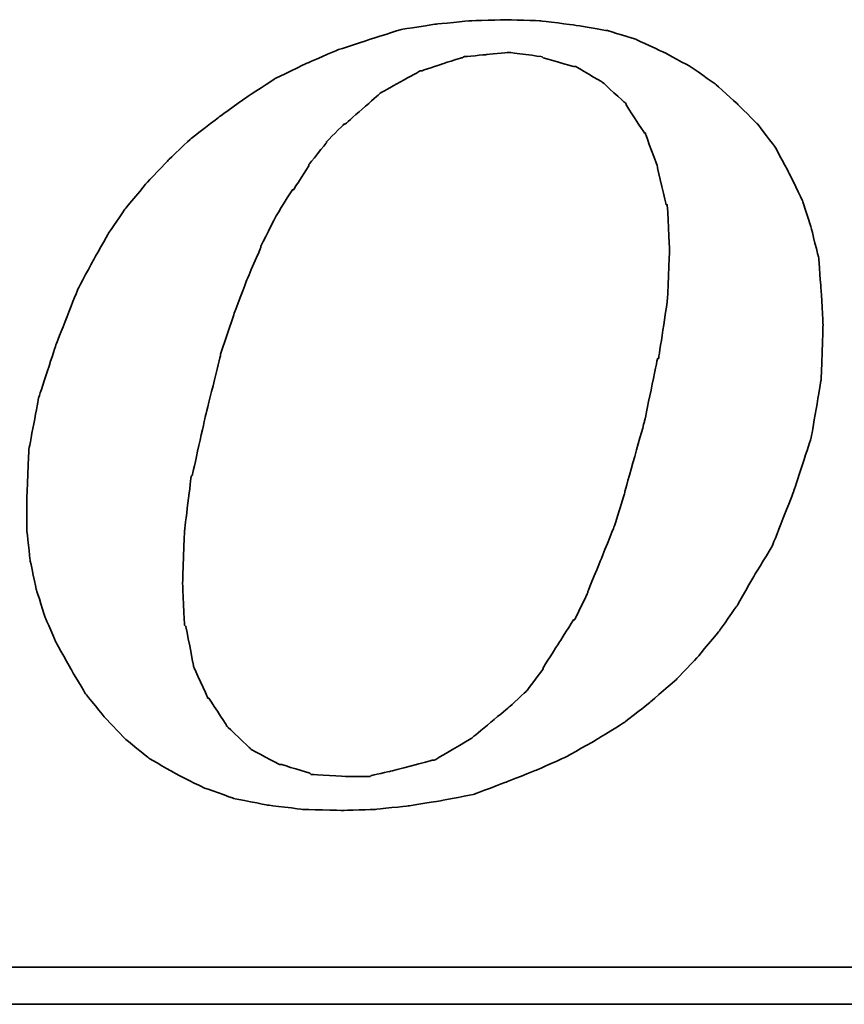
# Model space of a CAD drawing. Header units: millimetres. Extents: x 856 to 1271, y 121 to 254.
# Tile 43 of 51: x 1177.62 to 1180.46, y 160.51 to 163.9. Entities that reach past the tile are written whole.
import ezdxf

# ---------------------------------------------------------------- set-up
doc = ezdxf.new("R2010")
doc.units = ezdxf.units.MM
doc.layers.add('DIM', color=4, linetype='CONTINUOUS')
doc.layers.add('layer 1', color=7, linetype='CONTINUOUS')

# ---------------------------------------------------------------- blocks, each defined once
blk = doc.blocks.new('TBI MOTION logo(完整正式版)')
at = {"layer": 'layer 1', "color": 22, "lineweight": 35}
for points, knots in [([(35.79625, -6.98375), (35.79625, -6.98375), (36.23125, -7.43875), (36.23125, -7.43875), (36.23125, -7.43875), (36.23125, -7.43875), (36.75625, -7.87125), (36.75625, -7.87125), (36.75625, -7.87125), (36.75625, -7.87125), (37.33125, -8.20375), (37.33125, -8.20375), (37.33125, -8.20375), (37.33125, -8.20375), (37.95625, -8.51875), (37.95625, -8.51875), (37.95625, -8.51875), (37.95625, -8.51875), (38.62625, -8.75875), (38.62625, -8.75875), (38.62625, -8.75875), (38.62625, -8.75875), (39.37125, -8.90375), (39.37125, -8.90375), (39.37125, -8.90375), (39.37125, -8.90375), (40.14125, -8.99875), (40.14125, -8.99875), (40.14125, -8.99875), (40.14125, -8.99875), (41.02625, -9.02375), (41.02625, -9.02375), (41.02625, -9.02375), (41.02625, -9.02375), (41.74625, -8.99875), (41.74625, -8.99875), (41.74625, -8.99875), (41.74625, -8.99875), (42.46625, -8.92375), (42.46625, -8.92375), (42.46625, -8.92375), (42.46625, -8.92375), (43.21125, -8.80625), (43.21125, -8.80625), (43.21125, -8.80625), (43.21125, -8.80625), (43.93125, -8.66375), (43.93125, -8.66375), (43.93125, -8.66375), (43.93125, -8.66375), (44.62625, -8.39875), (44.62625, -8.39875), (44.62625, -8.39875), (44.62625, -8.39875), (45.29625, -8.13375), (45.29625, -8.13375), (45.29625, -8.13375), (45.29625, -8.13375), (45.94625, -7.84375), (45.94625, -7.84375), (45.94625, -7.84375), (45.94625, -7.84375), (46.61625, -7.46375), (46.61625, -7.46375), (46.61625, -7.46375), (46.61625, -7.46375), (47.24125, -7.07875), (47.24125, -7.07875), (47.24125, -7.07875), (47.24125, -7.07875), (47.81625, -6.62375), (47.81625, -6.62375), (47.81625, -6.62375), (47.81625, -6.62375), (48.36875, -6.14375), (48.36875, -6.14375), (48.36875, -6.14375), (48.36875, -6.14375), (48.84625, -5.64125), (48.84625, -5.64125), (48.84625, -5.64125), (48.84625, -5.64125), (49.32625, -5.06375), (49.32625, -5.06375), (49.32625, -5.06375), (49.32625, -5.06375), (49.71125, -4.51374), (49.71125, -4.51374), (49.71125, -4.51374), (49.71125, -4.51374), (50.09625, -3.83874), (50.09625, -3.83874), (50.09625, -3.83874), (50.09625, -3.83874), (50.48125, -3.21374), (50.48125, -3.21374), (50.48125, -3.21374), (50.48125, -3.21374), (50.96125, -1.99125), (50.96125, -1.99125), (50.96125, -1.99125), (50.96125, -1.99125), (51.34375, -0.81875), (51.34375, -0.81875), (51.34375, -0.81875), (51.34375, -0.81875), (51.56125, 0.45624), (51.56125, 0.45624), (51.56125, 0.45624), (51.56125, 0.45624), (51.60625, 1.67624), (51.60625, 1.67624), (51.60625, 1.67624), (51.60625, 1.67624), (51.56125, 2.44625), (51.56125, 2.44625), (51.56125, 2.44625), (51.56125, 2.44625), (51.51125, 3.14125), (51.51125, 3.14125), (51.51125, 3.14125), (51.51125, 3.14125), (51.34375, 3.81125), (51.34375, 3.81125), (51.34375, 3.81125), (51.34375, 3.81125), (51.15125, 4.41125), (51.15125, 4.41125), (51.15125, 4.41125), (51.15125, 4.41125), (50.86125, 5.01125), (50.86125, 5.01125), (50.86125, 5.01125), (50.86125, 5.01125), (50.55125, 5.58875), (50.55125, 5.58875), (50.55125, 5.58875), (50.55125, 5.58875), (50.16625, 6.09125), (50.16625, 6.09125), (50.16625, 6.09125), (50.16625, 6.09125), (49.71125, 6.54875), (49.71125, 6.54875), (49.71125, 6.54875), (49.71125, 6.54875), (49.23125, 6.98125), (49.23125, 6.98125), (49.23125, 6.98125), (49.23125, 6.98125), (48.67875, 7.36625), (48.67875, 7.36625), (48.67875, 7.36625), (48.67875, 7.36625), (48.10375, 7.67625), (48.10375, 7.67625), (48.10375, 7.67625), (48.10375, 7.67625), (47.48125, 7.96375), (47.48125, 7.96375), (47.48125, 7.96375), (47.48125, 7.96375), (46.85625, 8.15625), (46.85625, 8.15625), (46.85625, 8.15625), (46.85625, 8.15625), (46.13625, 8.27624), (46.13625, 8.27624), (46.13625, 8.27624), (46.13625, 8.27624), (45.39125, 8.37125), (45.39125, 8.37125), (45.39125, 8.37125), (45.39125, 8.37125), (44.62625, 8.39624), (44.62625, 8.39624), (44.62625, 8.39624), (44.62625, 8.39624), (43.83625, 8.37125), (43.83625, 8.37125), (43.83625, 8.37125), (43.83625, 8.37125), (43.09125, 8.30125), (43.09125, 8.30125), (43.09125, 8.30125), (43.09125, 8.30125), (42.32125, 8.18125), (42.32125, 8.18125), (42.32125, 8.18125), (42.32125, 8.18125), (41.62875, 7.96375), (41.62875, 7.96375), (41.62875, 7.96375), (41.62875, 7.96375), (40.90625, 7.72625), (40.90625, 7.72625), (40.90625, 7.72625), (40.90625, 7.72625), (40.23624, 7.43625), (40.23624, 7.43625), (40.23624, 7.43625), (40.23624, 7.43625), (39.54124, 7.10125), (39.54124, 7.10125), (39.54124, 7.10125), (39.54124, 7.10125), (38.91625, 6.69125), (38.91625, 6.69125), (38.91625, 6.69125), (38.91625, 6.69125), (38.31625, 6.26125), (38.31625, 6.26125), (38.31625, 6.26125), (38.31625, 6.26125), (37.69125, 5.78125), (37.69125, 5.78125), (37.69125, 5.78125), (37.69125, 5.78125), (37.18625, 5.30125), (37.18625, 5.30125), (37.18625, 5.30125), (37.18625, 5.30125), (36.70625, 4.79624), (36.70625, 4.79624), (36.70625, 4.79624), (36.70625, 4.79624), (36.23125, 4.22125), (36.23125, 4.22125), (36.23125, 4.22125), (36.23125, 4.22125), (35.87124, 3.69375), (35.87124, 3.69375), (35.87124, 3.69375), (35.87124, 3.69375), (35.53125, 3.09125), (35.53125, 3.09125), (35.53125, 3.09125), (35.53125, 3.09125), (35.19875, 2.47125), (35.19875, 2.47125), (35.19875, 2.47125), (35.19875, 2.47125), (34.71625, 1.24625), (34.71625, 1.24625), (34.71625, 1.24625), (34.71625, 1.24625), (34.33125, 0.06874), (34.33125, 0.06874), (34.33125, 0.06874), (34.33125, 0.06874), (34.11625, -1.07875), (34.11625, -1.07875), (34.11625, -1.07875), (34.11625, -1.07875), (34.07125, -2.15875), (34.07125, -2.15875), (34.07125, -2.15875), (34.07125, -2.15875), (34.07125, -2.85375), (34.07125, -2.85375), (34.07125, -2.85375), (34.07125, -2.85375), (34.14125, -3.50375), (34.14125, -3.50375), (34.14125, -3.50375), (34.14125, -3.50375), (34.28625, -4.17375), (34.28625, -4.17375), (34.28625, -4.17375), (34.28625, -4.17375), (34.47625, -4.77624), (34.47625, -4.77624), (34.47625, -4.77624), (34.47625, -4.77624), (34.71625, -5.32625), (34.71625, -5.32625), (34.71625, -5.32625), (34.71625, -5.32625), (35.05375, -5.92875), (35.05375, -5.92875), (35.05375, -5.92875), (35.05375, -5.92875), (35.36375, -6.45375), (35.36375, -6.45375), (35.36375, -6.45375), (35.36375, -6.45375), (35.79625, -6.98375), (35.79625, -6.98375)], [0, 0, 0, 0, 0.01388889, 0.01388889, 0.01388889, 0.0138889, 0.02777778, 0.02777778, 0.02777778, 0.02777779, 0.04166667, 0.04166667, 0.04166667, 0.04166668, 0.05555556, 0.05555556, 0.05555556, 0.05555557, 0.06944444, 0.06944444, 0.06944444, 0.06944445, 0.08333333, 0.08333333, 0.08333333, 0.08333334, 0.09722222, 0.09722222, 0.09722222, 0.09722223, 0.11111111, 0.11111111, 0.11111111, 0.11111112, 0.125, 0.125, 0.125, 0.12500001, 0.13888889, 0.13888889, 0.13888889, 0.1388889, 0.15277778, 0.15277778, 0.15277778, 0.15277779, 0.16666667, 0.16666667, 0.16666667, 0.16666668, 0.18055556, 0.18055556, 0.18055556, 0.18055557, 0.19444444, 0.19444444, 0.19444444, 0.19444445, 0.20833333, 0.20833333, 0.20833333, 0.20833334, 0.22222222, 0.22222222, 0.22222222, 0.22222223, 0.23611111, 0.23611111, 0.23611111, 0.23611112, 0.25, 0.25, 0.25, 0.25000001, 0.26388889, 0.26388889, 0.26388889, 0.2638889, 0.27777778, 0.27777778, 0.27777778, 0.27777779, 0.29166667, 0.29166667, 0.29166667, 0.29166668, 0.30555556, 0.30555556, 0.30555556, 0.30555557, 0.31944444, 0.31944444, 0.31944444, 0.31944445, 0.33333333, 0.33333333, 0.33333333, 0.33333334, 0.34722222, 0.34722222, 0.34722222, 0.34722223, 0.36111111, 0.36111111, 0.36111111, 0.36111112, 0.375, 0.375, 0.375, 0.37500001, 0.38888889, 0.38888889, 0.38888889, 0.3888889, 0.40277778, 0.40277778, 0.40277778, 0.40277779, 0.41666667, 0.41666667, 0.41666667, 0.41666668, 0.43055556, 0.43055556, 0.43055556, 0.43055557, 0.44444444, 0.44444444, 0.44444444, 0.44444445, 0.45833333, 0.45833333, 0.45833333, 0.45833334, 0.47222222, 0.47222222, 0.47222222, 0.47222223, 0.48611111, 0.48611111, 0.48611111, 0.48611112, 0.5, 0.5, 0.5, 0.50000001, 0.51388889, 0.51388889, 0.51388889, 0.5138889, 0.52777778, 0.52777778, 0.52777778, 0.52777779, 0.54166667, 0.54166667, 0.54166667, 0.54166668, 0.55555556, 0.55555556, 0.55555556, 0.55555557, 0.56944444, 0.56944444, 0.56944444, 0.56944445, 0.58333333, 0.58333333, 0.58333333, 0.58333334, 0.59722222, 0.59722222, 0.59722222, 0.59722223, 0.61111111, 0.61111111, 0.61111111, 0.61111112, 0.625, 0.625, 0.625, 0.62500001, 0.63888889, 0.63888889, 0.63888889, 0.6388889, 0.65277778, 0.65277778, 0.65277778, 0.65277779, 0.66666667, 0.66666667, 0.66666667, 0.66666668, 0.68055556, 0.68055556, 0.68055556, 0.68055557, 0.69444444, 0.69444444, 0.69444444, 0.69444445, 0.70833333, 0.70833333, 0.70833333, 0.70833334, 0.72222222, 0.72222222, 0.72222222, 0.72222223, 0.73611111, 0.73611111, 0.73611111, 0.73611112, 0.75, 0.75, 0.75, 0.75000001, 0.76388889, 0.76388889, 0.76388889, 0.7638889, 0.77777778, 0.77777778, 0.77777778, 0.77777779, 0.79166667, 0.79166667, 0.79166667, 0.79166668, 0.80555556, 0.80555556, 0.80555556, 0.80555557, 0.81944444, 0.81944444, 0.81944444, 0.81944445, 0.83333333, 0.83333333, 0.83333333, 0.83333334, 0.84722222, 0.84722222, 0.84722222, 0.84722223, 0.86111111, 0.86111111, 0.86111111, 0.86111112, 0.875, 0.875, 0.875, 0.87500001, 0.88888889, 0.88888889, 0.88888889, 0.8888889, 0.90277778, 0.90277778, 0.90277778, 0.90277779, 0.91666667, 0.91666667, 0.91666667, 0.91666668, 0.93055556, 0.93055556, 0.93055556, 0.93055557, 0.94444444, 0.94444444, 0.94444444, 0.94444445, 0.95833333, 0.95833333, 0.95833333, 0.95833334, 0.97222222, 0.97222222, 0.97222222, 0.97222223, 0.98611111, 0.98611111, 0.98611111, 0.98611112, 1, 1, 1, 1]), ([(38.33875, 1.03124), (38.33875, 1.03124), (38.62625, 1.89625), (38.62625, 1.89625), (38.62625, 1.89625), (38.62625, 1.89625), (38.91625, 2.66375), (38.91625, 2.66375), (38.91625, 2.66375), (38.91625, 2.66375), (39.22625, 3.38125), (39.22625, 3.38125), (39.22625, 3.38125), (39.22625, 3.38125), (39.22625, 3.40624), (39.22625, 3.40624), (39.22625, 3.40624), (39.22625, 3.40624), (39.56124, 4.07624), (39.56124, 4.07624), (39.56124, 4.07624), (39.56124, 4.07624), (39.92125, 4.65125), (39.92125, 4.65125), (39.92125, 4.65125), (39.92125, 4.65125), (39.94625, 4.65125), (39.94625, 4.65125), (39.94625, 4.65125), (39.94625, 4.65125), (40.28125, 5.17875), (40.28125, 5.17875), (40.28125, 5.17875), (40.28125, 5.17875), (40.28125, 5.20375), (40.28125, 5.20375), (40.28125, 5.20375), (40.28125, 5.20375), (40.66875, 5.68625), (40.66875, 5.68625), (40.66875, 5.68625), (40.66875, 5.68625), (40.66875, 5.70625), (40.66875, 5.70625), (40.66875, 5.70625), (40.66875, 5.70625), (41.05124, 6.09125), (41.05124, 6.09125), (41.05124, 6.09125), (41.05124, 6.09125), (41.07625, 6.09125), (41.07625, 6.09125), (41.07625, 6.09125), (41.07625, 6.09125), (41.84125, 6.76625), (41.84125, 6.76625), (41.84125, 6.76625), (41.84125, 6.76625), (41.86625, 6.78625), (41.86625, 6.78625), (41.86625, 6.78625), (41.86625, 6.78625), (42.73125, 7.26624), (42.73125, 7.26624), (42.73125, 7.26624), (42.73125, 7.26624), (42.75625, 7.26624), (42.75625, 7.26624), (42.75625, 7.26624), (42.75625, 7.26624), (43.18625, 7.41125), (43.18625, 7.41125), (43.18625, 7.41125), (43.18625, 7.41125), (43.64125, 7.55625), (43.64125, 7.55625), (43.64125, 7.55625), (43.64125, 7.55625), (43.66625, 7.55625), (43.66625, 7.55625), (43.66625, 7.55625), (43.66625, 7.55625), (43.69125, 7.58124), (43.69125, 7.58124), (43.69125, 7.58124), (43.69125, 7.58124), (44.19125, 7.62625), (44.19125, 7.62625), (44.19125, 7.62625), (44.19125, 7.62625), (44.67125, 7.67625), (44.67125, 7.67625), (44.67125, 7.67625), (44.67125, 7.67625), (44.69625, 7.67625), (44.69625, 7.67625), (44.69625, 7.67625), (44.69625, 7.67625), (45.41875, 7.58124), (45.41875, 7.58124), (45.41875, 7.58124), (45.41875, 7.58124), (45.44125, 7.55625), (45.44125, 7.55625), (45.44125, 7.55625), (45.44125, 7.55625), (46.11125, 7.36625), (46.11125, 7.36625), (46.11125, 7.36625), (46.11125, 7.36625), (46.13625, 7.36625), (46.13625, 7.36625), (46.13625, 7.36625), (46.13625, 7.36625), (46.15875, 7.36625), (46.15875, 7.36625), (46.15875, 7.36625), (46.15875, 7.36625), (46.73625, 7.02624), (46.73625, 7.02624), (46.73625, 7.02624), (46.73625, 7.02624), (46.76125, 7.00624), (46.76125, 7.00624), (46.76125, 7.00624), (46.76125, 7.00624), (47.24125, 6.57124), (47.24125, 6.57124), (47.24125, 6.57124), (47.24125, 6.57124), (47.26625, 6.54875), (47.26625, 6.54875), (47.26625, 6.54875), (47.26625, 6.54875), (47.26625, 6.52375), (47.26625, 6.52375), (47.26625, 6.52375), (47.26625, 6.52375), (47.67375, 5.89875), (47.67375, 5.89875), (47.67375, 5.89875), (47.67375, 5.89875), (47.69625, 5.89875), (47.69625, 5.89875), (47.69625, 5.89875), (47.69625, 5.89875), (47.69625, 5.87625), (47.69625, 5.87625), (47.69625, 5.87625), (47.69625, 5.87625), (47.96125, 5.15625), (47.96125, 5.15625), (47.96125, 5.15625), (47.96125, 5.15625), (47.96125, 5.13125), (47.96125, 5.13125), (47.96125, 5.13125), (47.96125, 5.13125), (48.15125, 4.31875), (48.15125, 4.31875), (48.15125, 4.31875), (48.15125, 4.31875), (48.17625, 4.31875), (48.17625, 4.31875), (48.17625, 4.31875), (48.17625, 4.31875), (48.17625, 4.29125), (48.17625, 4.29125), (48.17625, 4.29125), (48.17625, 4.29125), (48.22625, 3.33125), (48.22625, 3.33125), (48.22625, 3.33125), (48.22625, 3.33125), (48.22625, 3.30875), (48.22625, 3.30875), (48.22625, 3.30875), (48.22625, 3.30875), (48.17625, 2.20624), (48.17625, 2.20624), (48.17625, 2.20624), (48.17625, 2.20624), (48.17625, 2.18124), (48.17625, 2.18124), (48.17625, 2.18124), (48.17625, 2.18124), (47.98375, 0.93624), (47.98375, 0.93624), (47.98375, 0.93624), (47.98375, 0.93624), (47.96125, 0.93624), (47.96125, 0.93624), (47.96125, 0.93624), (47.96125, 0.93624), (47.67375, -0.45874), (47.67375, -0.45874), (47.67375, -0.45874), (47.67375, -0.45874), (47.24125, -1.99125), (47.24125, -1.99125), (47.24125, -1.99125), (47.24125, -1.99125), (47.24125, -2.01874), (47.24125, -2.01874), (47.24125, -2.01874), (47.24125, -2.01874), (47.00125, -2.78375), (47.00125, -2.78375), (47.00125, -2.78375), (47.00125, -2.78375), (46.71125, -3.50375), (46.71125, -3.50375), (46.71125, -3.50375), (46.71125, -3.50375), (46.42625, -4.19875), (46.42625, -4.19875), (46.42625, -4.19875), (46.42625, -4.19875), (46.42625, -4.22375), (46.42625, -4.22375), (46.42625, -4.22375), (46.42625, -4.22375), (46.13625, -4.82374), (46.13625, -4.82374), (46.13625, -4.82374), (46.13625, -4.82374), (46.11125, -4.82374), (46.11125, -4.82374), (46.11125, -4.82374), (46.11125, -4.82374), (45.77625, -5.35125), (45.77625, -5.35125), (45.77625, -5.35125), (45.77625, -5.35125), (45.44125, -5.87875), (45.44125, -5.87875), (45.44125, -5.87875), (45.44125, -5.87875), (45.44125, -5.90375), (45.44125, -5.90375), (45.44125, -5.90375), (45.44125, -5.90375), (45.10625, -6.35875), (45.10625, -6.35875), (45.10625, -6.35875), (45.10625, -6.35875), (45.08125, -6.38375), (45.08125, -6.38375), (45.08125, -6.38375), (45.08125, -6.38375), (44.69625, -6.74375), (44.69625, -6.74375), (44.69625, -6.74375), (44.69625, -6.74375), (43.88375, -7.41625), (43.88375, -7.41625), (43.88375, -7.41625), (43.88375, -7.41625), (43.85625, -7.43875), (43.85625, -7.43875), (43.85625, -7.43875), (43.85625, -7.43875), (43.04125, -7.91875), (43.04125, -7.91875), (43.04125, -7.91875), (43.04125, -7.91875), (43.01625, -7.91875), (43.01625, -7.91875), (43.01625, -7.91875), (43.01625, -7.91875), (42.99625, -7.91875), (42.99625, -7.91875), (42.99625, -7.91875), (42.99625, -7.91875), (42.08125, -8.15875), (42.08125, -8.15875), (42.08125, -8.15875), (42.08125, -8.15875), (41.65125, -8.25625), (41.65125, -8.25625), (41.65125, -8.25625), (41.65125, -8.25625), (41.62875, -8.27875), (41.62875, -8.27875), (41.62875, -8.27875), (41.62875, -8.27875), (41.60125, -8.27875), (41.60125, -8.27875), (41.60125, -8.27875), (41.60125, -8.27875), (41.12125, -8.27875), (41.12125, -8.27875), (41.12125, -8.27875), (41.12125, -8.27875), (40.35624, -8.23125), (40.35624, -8.23125), (40.35624, -8.23125), (40.35624, -8.23125), (40.33125, -8.23125), (40.33125, -8.23125), (40.33125, -8.23125), (40.33125, -8.23125), (40.30625, -8.20375), (40.30625, -8.20375), (40.30625, -8.20375), (40.30625, -8.20375), (39.68375, -8.01375), (39.68375, -8.01375), (39.68375, -8.01375), (39.68375, -8.01375), (39.66124, -8.01375), (39.66124, -8.01375), (39.66124, -8.01375), (39.66124, -8.01375), (39.63625, -8.01375), (39.63625, -8.01375), (39.63625, -8.01375), (39.63625, -8.01375), (39.01125, -7.67875), (39.01125, -7.67875), (39.01125, -7.67875), (39.01125, -7.67875), (38.98875, -7.65375), (38.98875, -7.65375), (38.98875, -7.65375), (38.98875, -7.65375), (38.48625, -7.17375), (38.48625, -7.17375), (38.48625, -7.17375), (38.48625, -7.17375), (38.45875, -7.14875), (38.45875, -7.14875), (38.45875, -7.14875), (38.45875, -7.14875), (38.45875, -7.12875), (38.45875, -7.12875), (38.45875, -7.12875), (38.45875, -7.12875), (38.07625, -6.54875), (38.07625, -6.54875), (38.07625, -6.54875), (38.07625, -6.54875), (38.05125, -6.54875), (38.05125, -6.54875), (38.05125, -6.54875), (38.05125, -6.54875), (38.05125, -6.52875), (38.05125, -6.52875), (38.05125, -6.52875), (38.05125, -6.52875), (37.74125, -5.85375), (37.74125, -5.85375), (37.74125, -5.85375), (37.74125, -5.85375), (37.74125, -5.82875), (37.74125, -5.82875), (37.74125, -5.82875), (37.74125, -5.82875), (37.57375, -4.96875), (37.57375, -4.96875), (37.57375, -4.96875), (37.57375, -4.96875), (37.54625, -4.94375), (37.54625, -4.94375), (37.54625, -4.94375), (37.54625, -4.94375), (37.50125, -4.03375), (37.50125, -4.03375), (37.50125, -4.03375), (37.50125, -4.03375), (37.50125, -4.00875), (37.50125, -4.00875), (37.50125, -4.00875), (37.50125, -4.00875), (37.54625, -2.85375), (37.54625, -2.85375), (37.54625, -2.85375), (37.54625, -2.85375), (37.69125, -1.65875), (37.69125, -1.65875), (37.69125, -1.65875), (37.69125, -1.65875), (37.71624, -1.63375), (37.71624, -1.63375), (37.71624, -1.63375), (37.71624, -1.63375), (38.00375, -0.33875), (38.00375, -0.33875), (38.00375, -0.33875), (38.00375, -0.33875), (38.33875, 1.00624), (38.33875, 1.00624), (38.33875, 1.00624), (38.33875, 1.00624), (38.33875, 1.03124), (38.33875, 1.03124)], [0, 0, 0, 0, 0.01010101, 0.01010101, 0.01010101, 0.01010102, 0.02020202, 0.02020202, 0.02020202, 0.02020203, 0.03030303, 0.03030303, 0.03030303, 0.03030304, 0.04040404, 0.04040404, 0.04040404, 0.04040405, 0.05050505, 0.05050505, 0.05050505, 0.05050506, 0.06060606, 0.06060606, 0.06060606, 0.06060607, 0.07070707, 0.07070707, 0.07070707, 0.07070708, 0.08080808, 0.08080808, 0.08080808, 0.08080809, 0.09090909, 0.09090909, 0.09090909, 0.0909091, 0.1010101, 0.1010101, 0.1010101, 0.10101011, 0.11111111, 0.11111111, 0.11111111, 0.11111112, 0.12121212, 0.12121212, 0.12121212, 0.12121213, 0.13131313, 0.13131313, 0.13131313, 0.13131314, 0.14141414, 0.14141414, 0.14141414, 0.14141415, 0.15151515, 0.15151515, 0.15151515, 0.15151516, 0.16161616, 0.16161616, 0.16161616, 0.16161617, 0.17171717, 0.17171717, 0.17171717, 0.17171718, 0.18181818, 0.18181818, 0.18181818, 0.18181819, 0.19191919, 0.19191919, 0.19191919, 0.1919192, 0.2020202, 0.2020202, 0.2020202, 0.20202021, 0.21212121, 0.21212121, 0.21212121, 0.21212122, 0.22222222, 0.22222222, 0.22222222, 0.22222223, 0.23232323, 0.23232323, 0.23232323, 0.23232324, 0.24242424, 0.24242424, 0.24242424, 0.24242425, 0.25252525, 0.25252525, 0.25252525, 0.25252526, 0.26262626, 0.26262626, 0.26262626, 0.26262627, 0.27272727, 0.27272727, 0.27272727, 0.27272728, 0.28282828, 0.28282828, 0.28282828, 0.28282829, 0.29292929, 0.29292929, 0.29292929, 0.2929293, 0.3030303, 0.3030303, 0.3030303, 0.30303031, 0.31313131, 0.31313131, 0.31313131, 0.31313132, 0.32323232, 0.32323232, 0.32323232, 0.32323233, 0.33333333, 0.33333333, 0.33333333, 0.33333334, 0.34343434, 0.34343434, 0.34343434, 0.34343435, 0.35353535, 0.35353535, 0.35353535, 0.35353536, 0.36363636, 0.36363636, 0.36363636, 0.36363637, 0.37373737, 0.37373737, 0.37373737, 0.37373738, 0.38383838, 0.38383838, 0.38383838, 0.38383839, 0.39393939, 0.39393939, 0.39393939, 0.3939394, 0.4040404, 0.4040404, 0.4040404, 0.40404041, 0.41414141, 0.41414141, 0.41414141, 0.41414142, 0.42424242, 0.42424242, 0.42424242, 0.42424243, 0.43434343, 0.43434343, 0.43434343, 0.43434344, 0.44444444, 0.44444444, 0.44444444, 0.44444445, 0.45454545, 0.45454545, 0.45454545, 0.45454546, 0.46464646, 0.46464646, 0.46464646, 0.46464647, 0.47474747, 0.47474747, 0.47474747, 0.47474748, 0.48484848, 0.48484848, 0.48484848, 0.48484849, 0.49494949, 0.49494949, 0.49494949, 0.4949495, 0.50505051, 0.50505051, 0.50505051, 0.50505052, 0.51515152, 0.51515152, 0.51515152, 0.51515153, 0.52525253, 0.52525253, 0.52525253, 0.52525254, 0.53535354, 0.53535354, 0.53535354, 0.53535355, 0.54545455, 0.54545455, 0.54545455, 0.54545456, 0.55555556, 0.55555556, 0.55555556, 0.55555557, 0.56565657, 0.56565657, 0.56565657, 0.56565658, 0.57575758, 0.57575758, 0.57575758, 0.57575759, 0.58585859, 0.58585859, 0.58585859, 0.5858586, 0.5959596, 0.5959596, 0.5959596, 0.59595961, 0.60606061, 0.60606061, 0.60606061, 0.60606062, 0.61616162, 0.61616162, 0.61616162, 0.61616163, 0.62626263, 0.62626263, 0.62626263, 0.62626264, 0.63636364, 0.63636364, 0.63636364, 0.63636365, 0.64646465, 0.64646465, 0.64646465, 0.64646466, 0.65656566, 0.65656566, 0.65656566, 0.65656567, 0.66666667, 0.66666667, 0.66666667, 0.66666668, 0.67676768, 0.67676768, 0.67676768, 0.67676769, 0.68686869, 0.68686869, 0.68686869, 0.6868687, 0.6969697, 0.6969697, 0.6969697, 0.69696971, 0.70707071, 0.70707071, 0.70707071, 0.70707072, 0.71717172, 0.71717172, 0.71717172, 0.71717173, 0.72727273, 0.72727273, 0.72727273, 0.72727274, 0.73737374, 0.73737374, 0.73737374, 0.73737375, 0.74747475, 0.74747475, 0.74747475, 0.74747476, 0.75757576, 0.75757576, 0.75757576, 0.75757577, 0.76767677, 0.76767677, 0.76767677, 0.76767678, 0.77777778, 0.77777778, 0.77777778, 0.77777779, 0.78787879, 0.78787879, 0.78787879, 0.7878788, 0.7979798, 0.7979798, 0.7979798, 0.79797981, 0.80808081, 0.80808081, 0.80808081, 0.80808082, 0.81818182, 0.81818182, 0.81818182, 0.81818183, 0.82828283, 0.82828283, 0.82828283, 0.82828284, 0.83838384, 0.83838384, 0.83838384, 0.83838385, 0.84848485, 0.84848485, 0.84848485, 0.84848486, 0.85858586, 0.85858586, 0.85858586, 0.85858587, 0.86868687, 0.86868687, 0.86868687, 0.86868688, 0.87878788, 0.87878788, 0.87878788, 0.87878789, 0.88888889, 0.88888889, 0.88888889, 0.8888889, 0.8989899, 0.8989899, 0.8989899, 0.89898991, 0.90909091, 0.90909091, 0.90909091, 0.90909092, 0.91919192, 0.91919192, 0.91919192, 0.91919193, 0.92929293, 0.92929293, 0.92929293, 0.92929294, 0.93939394, 0.93939394, 0.93939394, 0.93939395, 0.94949495, 0.94949495, 0.94949495, 0.94949496, 0.95959596, 0.95959596, 0.95959596, 0.95959597, 0.96969697, 0.96969697, 0.96969697, 0.96969698, 0.97979798, 0.97979798, 0.97979798, 0.97979799, 0.98989899, 0.98989899, 0.98989899, 0.989899, 1, 1, 1, 1]), ([(75.90875, -9.47875), (75.90875, -9.47875), (75.90875, -12.28625), (75.90875, -12.28625), (75.90875, -12.28625), (75.90875, -12.28625), (75.90875, -12.47875), (75.90875, -12.47875), (75.90875, -12.47875), (75.90875, -12.47875), (75.71625, -12.47875), (75.71625, -12.47875), (75.71625, -12.47875), (75.71625, -12.47875), (-88.32875, -12.47875), (-88.32875, -12.47875), (-88.32875, -12.47875), (-88.32875, -12.47875), (-88.32875, -13.29375), (-88.32875, -13.29375), (-88.32875, -13.29375), (-88.32875, -13.29375), (82.89125, -13.29375), (82.89125, -13.29375), (82.89125, -13.29375), (82.89125, -13.29375), (75.90875, -9.47875), (75.90875, -9.47875)], [0, 0, 0, 0, 0.14285714, 0.14285714, 0.14285714, 0.14285715, 0.28571429, 0.28571429, 0.28571429, 0.2857143, 0.42857143, 0.42857143, 0.42857143, 0.42857144, 0.57142857, 0.57142857, 0.57142857, 0.57142858, 0.71428571, 0.71428571, 0.71428571, 0.71428572, 0.85714286, 0.85714286, 0.85714286, 0.85714287, 1, 1, 1, 1])]:
    blk.add_open_spline(points, degree=3, knots=knots, dxfattribs=at)

msp = doc.modelspace()

# ---------------------------------------------------------------- block references
at = {"layer": 'DIM', "color": 7, "xscale": 0.1563722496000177, "yscale": 0.1563722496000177, "zscale": 0.1563722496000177}
msp.add_blockref('TBI MOTION logo(完整正式版)', (1172.3213, 162.5909), dxfattribs=at)

doc.saveas('drawing.dxf')
